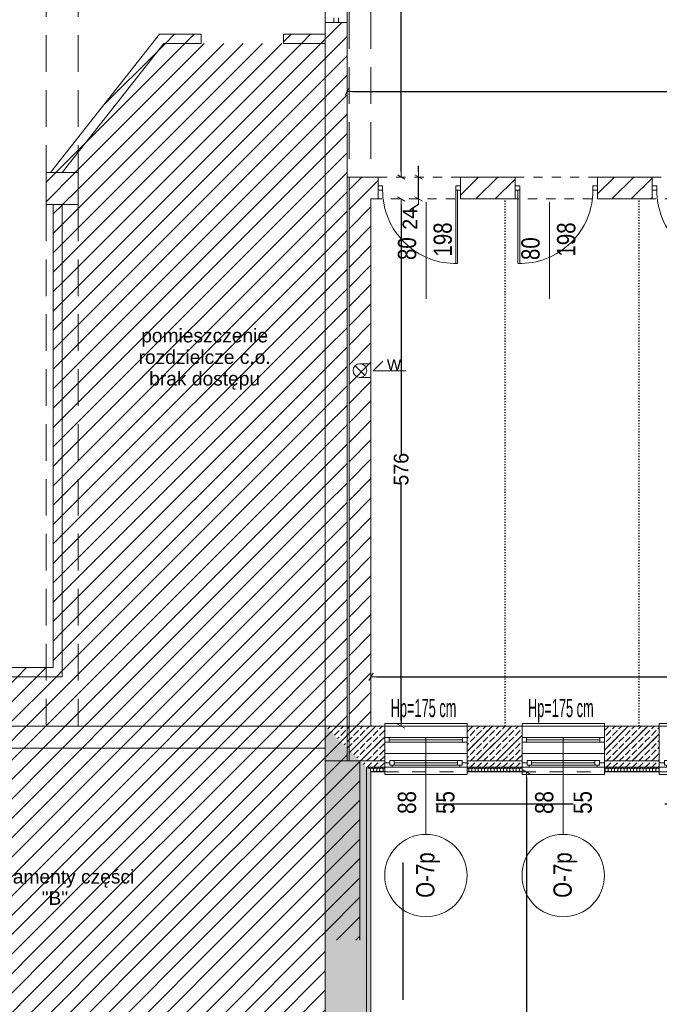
# Model space of a CAD drawing. Header units: millimetres. Extents: x -44596 to 32114, y 34976 to 82978.
# Tile 23 of 63: x 24417 to 25116, y 55517 to 56592. Entities that reach past the tile are written whole.
import ezdxf

# ---------------------------------------------------------------- set-up
doc = ezdxf.new("R2010")
doc.units = ezdxf.units.MM
doc.header["$MEASUREMENT"] = 0
for name, pattern in [('1 LINIA PRZERYWANA', [30, 15, -15]), ('ACAD_ISO02W100', [60, 40, -20]), ('ACAD_ISO03W100', [3, 1.2, -1.8]), ('Dashed-002', [20, 10, -10]), ('Przerywana długa', [250, 150, -100])]:
    doc.linetypes.add(name, pattern=pattern)
for name, color, linetype in [('410-Fundamenty', 7, 'Continuous'), ('499-Wymiary i opisy', 7, 'Continuous'), ('MF_AREA_BLOCK', 7, 'Continuous'), ('MF_KRESKOWANIE', 7, 'Continuous'), ('MF_OCIEPLENIE', 7, 'Continuous'), ('MF_OKNA', 7, 'Continuous'), ('MF_OKNA opisy', 7, 'Continuous'), ('MF_OPISY', 7, 'Continuous'), ('MF_przerywana', 7, 'Continuous'), ('MF_SCIANY_DZIAL', 7, 'Continuous'), ('MF_SCIANY_KONSTR', 7, 'Continuous')]:
    doc.layers.add(name, color=color, linetype=linetype)
doc.styles.add('GENERATED_STYLE_2', font='txt')
doc.styles.add('GENERATED_STYLE_4', font='txt')
doc.dimstyles.new('GENERATED_STYLE__2', dxfattribs={"dimtxt": 16, "dimasz": 6.08, "dimexe": 0.18, "dimexo": 0.0625, "dimgap": 0.09, "dimtad": 1, "dimdec": 0, "dimzin": 0, "dimdsep": 46, "dimtxsty": 'GENERATED_STYLE_4', "dimblk": 'ARROWHEAD_2', "dimblk1": 'ARROWHEAD_2', "dimblk2": 'ARROWHEAD_2', "dimcen": 0.09, "dimse1": 1, "dimse2": 1, "dimclrd": 7, "dimclre": 7, "dimclrt": 7, "dimadec": 0, "dimazin": 0, "dimtfac": 1, "dimtdec": 4, "dimtmove": 0, "dimatfit": 3, "dimfxl": 1, "dimtolj": 1, "dimtzin": 0, "dimarcsym": 0})
doc.dimstyles.new('GENERATED_STYLE__3', dxfattribs={"dimtxt": 16, "dimasz": 6.08, "dimexe": 0.18, "dimexo": 0.0625, "dimgap": 0.09, "dimtad": 1, "dimtih": 1, "dimtoh": 1, "dimdec": 0, "dimzin": 0, "dimdsep": 46, "dimtxsty": 'GENERATED_STYLE_4', "dimblk": 'ARROWHEAD_2', "dimblk1": 'ARROWHEAD_2', "dimblk2": 'ARROWHEAD_2', "dimcen": 0.09, "dimse1": 1, "dimse2": 1, "dimclrd": 7, "dimclre": 7, "dimclrt": 7, "dimadec": 0, "dimazin": 0, "dimtfac": 1, "dimtdec": 4, "dimtmove": 0, "dimatfit": 3, "dimfxl": 1, "dimtolj": 1, "dimtzin": 0, "dimarcsym": 0})
pattern_1 = [(45, (5608535.791, 4486378.817), (-10.606601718, 10.606601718), [])]
pattern_2 = [(90, (5608535.7913, 4486378.8167), (-3.4641016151, 0), [2, -4]), (90, (5608534.0592, 4486381.8167), (-3.4641016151, 0), [2, -4]), (150, (5608535.7913, 4486380.8167), (1.7320508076, 3), [2, -4]), (150, (5608532.3272, 4486380.8167), (1.7320508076, 3), [2, -4]), (210, (5608535.7913, 4486378.8167), (-1.7320508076, 3), [2, -4]), (210, (5608532.3272, 4486378.8167), (-1.7320508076, 3), [2, -4])]
pattern_3 = [(45, (5608535.791, 4486378.817), (-7.071067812, 7.071067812), [7.5, -2.5]), (45, (5608535.791, 4486385.888), (-7.071067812, 7.071067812), [7.5, -2.5])]

# ---------------------------------------------------------------- blocks, each defined once
blk = doc.blocks.new('ARROWHEAD_2')
at = {"color": 0, "linetype": 'Continuous', "lineweight": 0}
for p, q in [((0, 0), (-1, 0)), ((-0.38, -0.66), (0.38, 0.66))]:
    blk.add_line(p, q, dxfattribs=at)
blk = doc.blocks.new('*D35')
at = {"layer": '499-Wymiary i opisy', "color": 7, "linetype": 'Continuous', "lineweight": -2}
for p, q in [((24834.2, 56390.4), (24834.2, 56115.8)), ((24834.2, 55826.6), (24834.2, 56086.6))]:
    blk.add_line(p, q, dxfattribs=at)
at = {"layer": 'Defpoints', "color": 0}
for p in [(24801.2, 56396.5), (24834.2, 56396.5), (24801.2, 55820.5)]:
    blk.add_point(p, dxfattribs=at)
at = {"layer": '499-Wymiary i opisy', "color": 7, "lineweight": -2, "xscale": 6.080000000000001, "yscale": 6.080000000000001, "zscale": 6.080000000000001}
for p, rotation in [((24834.2, 56396.5), 90), ((24834.2, 55820.5), 270)]:
    blk.add_blockref('ARROWHEAD_2', p, dxfattribs=dict(at, rotation=rotation))
at = {"layer": '499-Wymiary i opisy', "color": 7, "lineweight": 13, "insert": (24834.2, 56101.2), "char_height": 16, "attachment_point": 5, "rotation": 90, "style": 'GENERATED_STYLE_4'}
blk.add_mtext('\\A1;576', dxfattribs=at)
blk = doc.blocks.new('*D36')
at = {"layer": '499-Wymiary i opisy', "color": 7, "linetype": 'Continuous', "lineweight": -2}
for p, q in [((24853.3, 56426.6), (24853.3, 56432.7)), ((24853.3, 56396.5), (24853.3, 56420.5)), ((24853.3, 56390.4), (24843.8, 56384.3))]:
    blk.add_line(p, q, dxfattribs=at)
at = {"layer": 'Defpoints', "color": 0}
for p in [(24775.2, 56420.5), (24853.3, 56420.5), (24801.2, 56396.5)]:
    blk.add_point(p, dxfattribs=at)
at = {"layer": '499-Wymiary i opisy', "color": 7, "lineweight": -2, "xscale": 6.080000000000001, "yscale": 6.080000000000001, "zscale": 6.080000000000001}
for p, rotation in [((24853.3, 56420.5), 270), ((24853.3, 56396.5), 90)]:
    blk.add_blockref('ARROWHEAD_2', p, dxfattribs=dict(at, rotation=rotation))
at = {"layer": '499-Wymiary i opisy', "color": 7, "lineweight": 13, "insert": (24843.8, 56374.8), "char_height": 16, "attachment_point": 5, "rotation": 90, "style": 'GENERATED_STYLE_4'}
blk.add_mtext('\\A1;24', dxfattribs=at)
blk = doc.blocks.new('*D37')
at = {"layer": '499-Wymiary i opisy', "color": 7, "linetype": 'Continuous', "lineweight": -2}
for p, q in [((24834.2, 56834.4), (24834.2, 56648.3)), ((24834.2, 56426.6), (24834.2, 56618.6))]:
    blk.add_line(p, q, dxfattribs=at)
at = {"layer": 'Defpoints', "color": 0}
for p in [(24775.2, 56840.5), (24834.2, 56840.5), (24775.2, 56420.5)]:
    blk.add_point(p, dxfattribs=at)
at = {"layer": '499-Wymiary i opisy', "color": 7, "lineweight": -2, "xscale": 6.080000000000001, "yscale": 6.080000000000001, "zscale": 6.080000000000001}
for p, rotation in [((24834.2, 56840.5), 90), ((24834.2, 56420.5), 270)]:
    blk.add_blockref('ARROWHEAD_2', p, dxfattribs=dict(at, rotation=rotation))
at = {"layer": '499-Wymiary i opisy', "color": 7, "lineweight": 13, "insert": (24834.2, 56633.4), "char_height": 16, "attachment_point": 5, "rotation": 90, "style": 'GENERATED_STYLE_4'}
blk.add_mtext('\\A1;420', dxfattribs=at)
blk = doc.blocks.new('*D48')
at = {"layer": '499-Wymiary i opisy', "color": 7, "linetype": 'Continuous', "lineweight": -2}
blk.add_line((24807.3, 55874.2), (25821.1, 55874.2), dxfattribs=at)
at = {"layer": 'Defpoints', "color": 0}
for p in [(25827.2, 55874.2), (24801.2, 55820.5), (25827.2, 55820.5)]:
    blk.add_point(p, dxfattribs=at)
at = {"layer": '499-Wymiary i opisy', "color": 7, "lineweight": -2, "xscale": 6.080000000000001, "yscale": 6.080000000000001, "zscale": 6.080000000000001, "rotation": 180}
blk.add_blockref('ARROWHEAD_2', (24801.2, 55874.2), dxfattribs=at)
at = {"layer": '499-Wymiary i opisy', "color": 7, "lineweight": -2, "xscale": 6.080000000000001, "yscale": 6.080000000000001, "zscale": 6.080000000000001}
blk.add_blockref('ARROWHEAD_2', (25827.2, 55874.2), dxfattribs=at)
at = {"layer": '499-Wymiary i opisy', "color": 7, "lineweight": 13, "insert": (25308.4, 55882.4), "char_height": 16, "attachment_point": 5, "style": 'GENERATED_STYLE_4'}
blk.add_mtext('\\A1;1026', dxfattribs=at)
blk = doc.blocks.new('*D106')
at = {"layer": '499-Wymiary i opisy', "color": 7, "linetype": 'Continuous', "lineweight": -2}
blk.add_line((24781.3, 56514.1), (25671.1, 56514.1), dxfattribs=at)
at = {"layer": 'Defpoints', "color": 0}
for p in [(25677.2, 56696.5), (25677.2, 56514.1), (24775.2, 56420.5)]:
    blk.add_point(p, dxfattribs=at)
at = {"layer": '499-Wymiary i opisy', "color": 7, "lineweight": -2, "xscale": 6.080000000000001, "yscale": 6.080000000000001, "zscale": 6.080000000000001, "rotation": 180}
blk.add_blockref('ARROWHEAD_2', (24775.2, 56514.1), dxfattribs=at)
at = {"layer": '499-Wymiary i opisy', "color": 7, "lineweight": -2, "xscale": 6.080000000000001, "yscale": 6.080000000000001, "zscale": 6.080000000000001}
blk.add_blockref('ARROWHEAD_2', (25677.2, 56514.1), dxfattribs=at)
at = {"layer": '499-Wymiary i opisy', "color": 7, "lineweight": 13, "insert": (25218.9, 56522.4), "char_height": 16, "attachment_point": 5, "style": 'GENERATED_STYLE_4'}
blk.add_mtext('\\A1;902', dxfattribs=at)
blk = doc.blocks.new('*D149')
at = {"layer": '499-Wymiary i opisy', "color": 7, "linetype": 'Continuous', "lineweight": -2}
for p, q in [((24971, 55764.4), (24971, 54448.2)), ((24971, 53083.6), (24971, 54408.7))]:
    blk.add_line(p, q, dxfattribs=at)
at = {"layer": 'Defpoints', "color": 0}
for p in [(24801.2, 55770.5), (24971, 55770.5), (24801.2, 53077.5)]:
    blk.add_point(p, dxfattribs=at)
at = {"layer": '499-Wymiary i opisy', "color": 7, "lineweight": -2, "xscale": 6.080000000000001, "yscale": 6.080000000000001, "zscale": 6.080000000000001}
for p, rotation in [((24971, 55770.5), 90), ((24971, 53077.5), 270)]:
    blk.add_blockref('ARROWHEAD_2', p, dxfattribs=dict(at, rotation=rotation))
at = {"layer": '499-Wymiary i opisy', "color": 7, "lineweight": 13, "insert": (24971, 54428.4), "char_height": 16, "attachment_point": 5, "rotation": 90, "style": 'GENERATED_STYLE_4'}
blk.add_mtext('\\A1;2693', dxfattribs=at)
blk = doc.blocks.new('*D156')
at = {"layer": '499-Wymiary i opisy', "color": 7, "linetype": 'Continuous', "lineweight": -2}
for p, q in [((22704.4, 57039.4), (22704.4, 56669)), ((22704.4, 56263.6), (22704.4, 56639.9))]:
    blk.add_line(p, q, dxfattribs=at)
at = {"layer": 'Defpoints', "color": 0}
for p in [(22704.4, 57045.5), (24751.2, 57045.5), (23225.2, 56257.5)]:
    blk.add_point(p, dxfattribs=at)
at = {"layer": '499-Wymiary i opisy', "color": 7, "lineweight": -2, "xscale": 6.080000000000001, "yscale": 6.080000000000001, "zscale": 6.080000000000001}
for p, rotation in [((22704.4, 57045.5), 90), ((22704.4, 56257.5), 270)]:
    blk.add_blockref('ARROWHEAD_2', p, dxfattribs=dict(at, rotation=rotation))
at = {"layer": '499-Wymiary i opisy', "color": 7, "lineweight": 13, "insert": (22704.4, 56654.4), "char_height": 16, "attachment_point": 5, "rotation": 90, "style": 'GENERATED_STYLE_4'}
blk.add_mtext('\\A1;788', dxfattribs=at)
blk = doc.blocks.new('Okno 21')
at = {"layer": '410-Fundamenty', "color": 5, "linetype": 'Continuous', "lineweight": 13}
for p, q in [((-45, 40), (-45, 43)), ((-45, 43), (45, 43)), ((45, 43), (45, 40)), ((-45, 0), (-39.5, 0)), ((-39.5, 2.5), (-34.5, 2.5)), ((-39.5, -2.5), (-39.5, 2.5)), ((-39.5, 0), (-39.5, -2.5)), ((-34.5, 2.5), (34.5, 2.5)), ((-34.5, 2.5), (-34.5, -2.5)), ((-34.5, 2.5), (34.5, 2.5)), ((-34.5, 0), (34.5, 0)), ((34.5, -2.5), (34.5, 2.5)), ((34.5, 2.5), (39.5, 2.5)), ((39.5, 2.5), (39.5, -2.5)), ((39.5, -2.5), (39.5, 0)), ((39.5, 0), (45, 0)), ((-37, -5), (-45, -5)), ((-45, -10), (-45, -13)), ((-39.5, -2.5), (-37, -2.5)), ((-34.5, -2.5), (-39.5, -2.5)), ((-37, -2.5), (-37, -5)), ((37, -5), (-37, -5)), ((34.5, -2.5), (-34.5, -2.5)), ((39.5, -2.5), (34.5, -2.5)), ((37, -5), (37, -2.5)), ((37, -2.5), (39.5, -2.5)), ((45, -5), (37, -5)), ((45, -13), (45, -10)), ((-45, -13), (45, -13))]:
    blk.add_line(p, q, dxfattribs=at)
at = {"layer": '410-Fundamenty', "color": 5, "linetype": '1 LINIA PRZERYWANA', "lineweight": 13}
for p, q in [((-45, 40), (45, 40)), ((-45, -10), (45, -10))]:
    blk.add_line(p, q, dxfattribs=at)
at = {"layer": '410-Fundamenty', "color": 7, "linetype": 'Continuous', "lineweight": 13}
for p, q in [((-45, 15), (-45, 40)), ((45, 15), (45, 40)), ((-45, 10), (-45, 15)), ((45, 10), (45, 15)), ((-45, 0), (-45, 10)), ((-45, -5), (-45, 0)), ((-45, -5), (-45, 0)), ((45, 0), (45, 10)), ((45, -5), (45, 0)), ((45, -5), (45, 0)), ((-45, -10), (-45, -5)), ((45, -10), (45, -5))]:
    blk.add_line(p, q, dxfattribs=at)

msp = doc.modelspace()

# ---------------------------------------------------------------- hatches: boundary and pattern name
at = {"layer": '410-Fundamenty', "linetype": 'Continuous', "lineweight": 0}
h = msp.add_hatch(dxfattribs=at)
h.set_pattern_fill('beton', color=251, style=0, pattern_type=2)
h.set_pattern_definition(pattern_3)
h.paths.add_polyline_path([(24751.2, 55820.5), (24776.2, 55795.5), (24816.2, 55795.5), (24816.2, 55820.5)])
h = msp.add_hatch(dxfattribs=at)
h.set_pattern_fill('beton', color=251, style=0, pattern_type=2)
h.set_pattern_definition(pattern_3)
h.paths.add_polyline_path([(24776.2, 53102.5), (24776.2, 55795.5), (24751.2, 55820.5), (24751.2, 53127.5)])
h = msp.add_hatch(dxfattribs=at)
h.set_pattern_fill('beton', color=251, style=0, pattern_type=2)
h.set_pattern_definition(pattern_3)
h.paths.add_polyline_path([(24906.2, 55820.5), (24906.2, 55795.5), (24966.2, 55795.5), (24966.2, 55820.5)])
h = msp.add_hatch(dxfattribs=at)
h.set_pattern_fill('beton', color=251, style=0, pattern_type=2)
h.set_pattern_definition(pattern_3)
h.paths.add_polyline_path([(25056.2, 55820.5), (25056.2, 55795.5), (25116.2, 55795.5), (25116.2, 55820.5)])
h = msp.add_hatch(dxfattribs=at)
h.set_pattern_fill('beton', color=251, style=0, pattern_type=2)
h.set_pattern_definition(pattern_3)
h.paths.add_polyline_path([(24776.2, 55795.5), (24781.2, 55790.5), (24816.2, 55790.5), (24816.2, 55795.5)])
h = msp.add_hatch(dxfattribs=at)
h.set_pattern_fill('beton', color=251, style=0, pattern_type=2)
h.set_pattern_definition(pattern_3)
h.paths.add_polyline_path([(24781.2, 53097.5), (24781.2, 55790.5), (24776.2, 55795.5), (24776.2, 53102.5)])
h = msp.add_hatch(dxfattribs=at)
h.set_pattern_fill('beton', color=251, style=0, pattern_type=2)
h.set_pattern_definition(pattern_3)
h.paths.add_polyline_path([(24781.2, 55790.5), (24796.2, 55775.5), (24816.2, 55775.5), (24816.2, 55790.5)])
h = msp.add_hatch(dxfattribs=at)
h.set_pattern_fill('beton', color=251, style=0, pattern_type=2)
h.set_pattern_definition(pattern_3)
h.paths.add_polyline_path([(24796.2, 53082.5), (24796.2, 55775.5), (24781.2, 55790.5), (24781.2, 53097.5)])
h = msp.add_hatch(dxfattribs=at)
h.set_pattern_fill('beton', color=251, style=0, pattern_type=2)
h.set_pattern_definition(pattern_3)
h.paths.add_polyline_path([(24906.2, 55790.5), (24966.2, 55790.5), (24966.2, 55795.5), (24906.2, 55795.5)])
h = msp.add_hatch(dxfattribs=at)
h.set_pattern_fill('beton', color=251, style=0, pattern_type=2)
h.set_pattern_definition(pattern_3)
h.paths.add_polyline_path([(24906.2, 55775.5), (24966.2, 55775.5), (24966.2, 55790.5), (24906.2, 55790.5)])
h = msp.add_hatch(dxfattribs=at)
h.set_pattern_fill('beton', color=251, style=0, pattern_type=2)
h.set_pattern_definition(pattern_3)
h.paths.add_polyline_path([(25056.2, 55790.5), (25116.2, 55790.5), (25116.2, 55795.5), (25056.2, 55795.5)])
h = msp.add_hatch(dxfattribs=at)
h.set_pattern_fill('beton', color=251, style=0, pattern_type=2)
h.set_pattern_definition(pattern_3)
h.paths.add_polyline_path([(25056.2, 55775.5), (25116.2, 55775.5), (25116.2, 55790.5), (25056.2, 55790.5)])
h = msp.add_hatch(dxfattribs=at)
h.set_pattern_fill('Styropian', color=251, style=0, pattern_type=2)
h.set_pattern_definition(pattern_2)
h.paths.add_polyline_path([(24816.2, 55775.5), (24796.2, 55775.5), (24801.2, 55770.5), (24816.2, 55770.5)])
h = msp.add_hatch(dxfattribs=at)
h.set_pattern_fill('Styropian', color=251, style=0, pattern_type=2)
h.set_pattern_definition(pattern_2)
h.paths.add_polyline_path([(24801.2, 53077.5), (24801.2, 55770.5), (24796.2, 55775.5), (24796.2, 53082.5)])
h = msp.add_hatch(dxfattribs=at)
h.set_pattern_fill('Styropian', color=251, style=0, pattern_type=2)
h.set_pattern_definition(pattern_2)
h.paths.add_polyline_path([(24966.2, 55775.5), (24906.2, 55775.5), (24906.2, 55770.5), (24966.2, 55770.5)])
h = msp.add_hatch(dxfattribs=at)
h.set_pattern_fill('Styropian', color=251, style=0, pattern_type=2)
h.set_pattern_definition(pattern_2)
h.paths.add_polyline_path([(25056.2, 55775.5), (25056.2, 55770.5), (25116.2, 55770.5), (25116.2, 55775.5)])
at = {"layer": 'MF_KRESKOWANIE', "linetype": 'Continuous', "lineweight": 13}
h = msp.add_hatch(dxfattribs=at)
h.set_pattern_fill('bloczki_ceramiczne', color=251, style=0, pattern_type=2)
h.set_pattern_definition(pattern_1)
h.paths.add_polyline_path([(24446.2, 55874.5), (24446.2, 55884.5), (23926, 55884.5), (23926.2, 56927.5), (24331.2, 56927.5), (24331.2, 56995.5), (24321.2, 56995.5), (24321.2, 56937.5), (23916.2, 56937.5), (23916, 56937.5), (23916, 55874.5)])
h = msp.add_hatch(dxfattribs=at)
h.set_pattern_fill('bloczki_ceramiczne', color=251, style=0, pattern_type=2)
h.set_pattern_definition(pattern_1)
h.paths.add_polyline_path([(24775.2, 55820.5), (24775.2, 56420.5), (24775.2, 56589.5), (24751.2, 56589.5), (24751.2, 56420.5), (24751.2, 55820.5), (24751.2, 55796.5), (24751.2, 55782.5), (24775.2, 55782.5), (24775.2, 55796.5)])
h = msp.add_hatch(dxfattribs=at)
h.set_pattern_fill('bloczki_ceramiczne', color=251, style=0, pattern_type=2)
h.set_pattern_definition(pattern_1)
h.paths.add_polyline_path([(24575, 56566.5), (24615.7, 56566.5), (24615.7, 56576.5), (24570.2, 56576.5), (24451.2, 56425.5), (24463.7, 56425.5)])
h = msp.add_hatch(dxfattribs=at)
h.set_pattern_fill('bloczki_ceramiczne', color=251, style=0, pattern_type=2)
h.set_pattern_definition(pattern_1)
h.paths.add_polyline_path([(24705.7, 56566.5), (24751.2, 56566.5), (24751.2, 56576.5), (24705.7, 56576.5)])
h = msp.add_hatch(dxfattribs=at)
h.set_pattern_fill('bloczki_ceramiczne', color=251, style=0, pattern_type=2)
h.set_pattern_definition(pattern_1)
h.paths.add_polyline_path([(24481.2, 56425.5), (24446.2, 56425.5), (24446.2, 56390.5), (24481.2, 56390.5)])
h = msp.add_hatch(dxfattribs=at)
h.set_pattern_fill('bloczki_ceramiczne', color=251, style=0, pattern_type=2)
h.set_pattern_definition(pattern_1)
h.paths.add_polyline_path([(24816.2, 55820.5), (24801.2, 55820.5), (24801.2, 56180.5), (24801.2, 56396.5), (24808.9, 56396.5), (24808.9, 56420.5), (24777.2, 56420.5), (24777.2, 55782.5), (24816.2, 55782.5)])
h = msp.add_hatch(dxfattribs=at)
h.set_pattern_fill('bloczki_ceramiczne', color=251, style=0, pattern_type=2)
h.set_pattern_definition(pattern_1)
h.paths.add_polyline_path([(24958.7, 56396.5), (24958.7, 56420.5), (24898.9, 56420.5), (24898.9, 56396.5), (24918.9, 56396.5), (24938.7, 56396.5)])
h = msp.add_hatch(dxfattribs=at)
h.set_pattern_fill('bloczki_ceramiczne', color=251, style=0, pattern_type=2)
h.set_pattern_definition(pattern_1)
h.paths.add_polyline_path([(25108.4, 56396.5), (25108.4, 56420.5), (25048.7, 56420.5), (25048.7, 56396.5), (25068.7, 56396.5)])
h = msp.add_hatch(dxfattribs=at)
h.set_pattern_fill('bloczki_ceramiczne', color=251, style=0, pattern_type=2)
h.set_pattern_definition(pattern_1)
h.paths.add_polyline_path([(24454, 56390.5), (24454, 55884.5), (24446.2, 55884.5), (24446.2, 55874.5), (24464, 55874.5), (24463.7, 56390.5)])
h = msp.add_hatch(dxfattribs=at)
h.set_pattern_fill('bloczki_ceramiczne', color=251, style=0, pattern_type=2)
h.set_pattern_definition(pattern_1)
h.paths.add_polyline_path([(24751.2, 55820.5), (24150.2, 55820.5), (24150.2, 55796.5), (24751.2, 55796.5)])
h = msp.add_hatch(dxfattribs=at)
h.set_pattern_fill('bloczki_ceramiczne', color=251, style=0, pattern_type=2)
h.set_pattern_definition(pattern_1)
h.paths.add_polyline_path([(24906.2, 55820.5), (24906.2, 55782.5), (24966.2, 55782.5), (24966.2, 55820.5)])
h = msp.add_hatch(dxfattribs=at)
h.set_pattern_fill('bloczki_ceramiczne', color=251, style=0, pattern_type=2)
h.set_pattern_definition(pattern_1)
h.paths.add_polyline_path([(25056.2, 55782.5), (25116.2, 55782.5), (25116.2, 55820.5), (25098.2, 55820.5), (25056.2, 55820.5)])
h = msp.add_hatch(dxfattribs=at)
h.set_pattern_fill('bloczki_ceramiczne', color=251, style=0, pattern_type=2)
h.set_pattern_definition(pattern_1)
h.paths.add_polyline_path([(24789.2, 55586.5), (24789.2, 55766.5), (24789.2, 55782.5), (24775.2, 55782.5), (24751.2, 55782.5), (24751.2, 55766.5), (24751.2, 55586.5)])
at = {"layer": 'MF_SCIANY_KONSTR', "linetype": 'Continuous', "lineweight": 13}
h = msp.add_hatch(dxfattribs=at)
h.set_pattern_fill('ceg3a_zwyk3a', color=251, style=0, pattern_type=2)
h.set_pattern_definition(pattern_1)
h.paths.add_polyline_path([(23875.2, 56995.5), (23875.2, 55820.5), (24751.2, 55820.5), (24751.2, 56566.5), (24575, 56566.5), (24463.7, 56425.5), (24481.2, 56425.5), (24481.2, 56390.5), (24463.7, 56390.5), (24464, 55874.5), (23916, 55874.5), (23916, 56937.5), (24321.2, 56937.5), (24321.2, 56995.5)])
h = msp.add_hatch(dxfattribs=at)
h.set_pattern_fill('ceg3a_zwyk3a', color=251, style=0, pattern_type=2)
h.set_pattern_definition(pattern_1)
h.paths.add_polyline_path([(24751.2, 55586.5), (24751.2, 55796.5), (24174.2, 55796.5), (24174.2, 55586.5)])
h = msp.add_hatch(dxfattribs=at)
h.set_pattern_fill('ceg3a_zwyk3a', color=251, style=0, pattern_type=2)
h.set_pattern_definition(pattern_1)
h.paths.add_polyline_path([(24174.2, 54171.5), (24751.2, 54171.5), (24751.2, 55586.5), (24174.2, 55586.5), (24174.2, 55586.5)])

# ---------------------------------------------------------------- linework, layer by layer
at = {"layer": '410-Fundamenty', "color": 251, "linetype": 'Continuous', "lineweight": 13}
for p, q in [((24816.2, 55795.5), (24816.2, 55820.5)), ((24906.2, 55795.5), (24906.2, 55820.5)), ((24966.2, 55795.5), (24966.2, 55820.5)), ((25056.2, 55795.5), (25056.2, 55820.5)), ((25116.2, 55795.5), (25116.2, 55820.5)), ((24816.2, 55790.5), (24816.2, 55795.5)), ((24816.2, 55780.5), (24816.2, 55790.5)), ((24906.2, 55790.5), (24906.2, 55795.5)), ((24906.2, 55780.5), (24906.2, 55790.5)), ((24966.2, 55790.5), (24966.2, 55795.5)), ((24966.2, 55780.5), (24966.2, 55790.5)), ((25056.2, 55790.5), (25056.2, 55795.5)), ((25056.2, 55780.5), (25056.2, 55790.5)), ((25116.2, 55790.5), (25116.2, 55795.5)), ((25116.2, 55780.5), (25116.2, 55790.5)), ((24796.2, 55775.5), (24816.2, 55775.5)), ((24796.2, 53082.5), (24796.2, 55775.5)), ((24816.2, 55775.5), (24816.2, 55780.5)), ((24816.2, 55770.5), (24816.2, 55775.5)), ((24906.2, 55775.5), (24906.2, 55780.5)), ((24906.2, 55775.5), (24966.2, 55775.5)), ((24906.2, 55770.5), (24906.2, 55775.5)), ((24966.2, 55775.5), (24966.2, 55780.5)), ((24966.2, 55770.5), (24966.2, 55775.5)), ((25056.2, 55775.5), (25056.2, 55780.5)), ((25056.2, 55775.5), (25116.2, 55775.5)), ((25056.2, 55770.5), (25056.2, 55775.5)), ((25116.2, 55775.5), (25116.2, 55780.5)), ((25116.2, 55770.5), (25116.2, 55775.5))]:
    msp.add_line(p, q, dxfattribs=at)
at = {"layer": '410-Fundamenty', "color": 251, "linetype": 'Continuous', "lineweight": 13, "flags": 128}
for points in [[(24816.2, 55820.5), (24751.2, 55820.5)], [(24751.2, 55820.5), (24751.2, 53127.5)], [(24966.2, 55820.5), (24906.2, 55820.5)], [(25116.2, 55820.5), (25056.2, 55820.5)], [(24801.2, 55770.5), (24816.2, 55770.5)], [(24801.2, 53077.5), (24801.2, 55770.5)], [(24906.2, 55770.5), (24966.2, 55770.5)], [(25056.2, 55770.5), (25116.2, 55770.5)]]:
    msp.add_lwpolyline(points, dxfattribs=at)
at = {"layer": 'MF_AREA_BLOCK', "color": 251, "linetype": 'Continuous', "lineweight": 13}
for p, q in [((24803.6, 56208.6), (24814.2, 56219.2)), ((24783.9, 56214.3), (24794.5, 56203.7)), ((24803.6, 56208.6), (24839.4, 56208.6)), ((24948.2, 55820.5), (24906.2, 55820.5)), ((25098.2, 55820.5), (25056.2, 55820.5))]:
    msp.add_line(p, q, dxfattribs=at)
msp.add_circle((24789.2, 56209), 7.5, dxfattribs=at)
at = {"layer": 'MF_OCIEPLENIE', "color": 251, "linetype": 'Continuous', "lineweight": 13}
msp.add_line((24777.2, 55782.5), (24775.2, 55782.5), dxfattribs=at)
at = {"layer": 'MF_OKNA', "color": 251, "linetype": 'Continuous', "lineweight": 13}
for p, q in [((24760.7, 56589.5), (24760.7, 56594.5)), ((24765.7, 56594.5), (24765.7, 56589.5)), ((24763.2, 56589.5), (24760.7, 56589.5)), ((24808.9, 56408.5), (24808.9, 56411)), ((24808.9, 56411), (24813.9, 56411)), ((24813.9, 56411), (24813.9, 56406)), ((24898.9, 56411), (24893.9, 56411)), ((24893.9, 56411), (24893.9, 56406)), ((24898.9, 56408.5), (24898.9, 56411)), ((24958.7, 56408.5), (24958.7, 56411)), ((24958.7, 56411), (24963.7, 56411)), ((24963.7, 56411), (24963.7, 56406)), ((25048.7, 56411), (25043.7, 56411)), ((25043.7, 56411), (25043.7, 56406)), ((25048.7, 56408.5), (25048.7, 56411)), ((25108.4, 56408.5), (25108.4, 56411)), ((25108.4, 56411), (25113.4, 56411)), ((25113.4, 56411), (25113.4, 56406)), ((24813.9, 56406), (24808.9, 56406)), ((24893.9, 56406), (24898.9, 56406)), ((24893.9, 56406), (24893.9, 56326)), ((24895.9, 56406), (24895.9, 56326)), ((24963.7, 56406), (24958.7, 56406)), ((24961.7, 56406), (24961.7, 56326)), ((24963.7, 56406), (24963.7, 56326)), ((25043.7, 56406), (25048.7, 56406)), ((25113.4, 56406), (25108.4, 56406)), ((24861.4, 56287.3), (24861.4, 56393.1)), ((24996.3, 56287.3), (24996.3, 56393.1)), ((24816.2, 55820.5), (24906.2, 55820.5)), ((24966.2, 55820.5), (25056.2, 55820.5)), ((24821.2, 55808), (24816.2, 55808)), ((24816.2, 55808), (24816.2, 55803)), ((24821.2, 55803), (24821.2, 55808)), ((24821.2, 55808), (24901.2, 55808)), ((24901.2, 55803), (24901.2, 55808)), ((24901.2, 55808), (24906.2, 55808)), ((24906.2, 55808), (24906.2, 55803)), ((24971.2, 55808), (24966.2, 55808)), ((24966.2, 55808), (24966.2, 55803)), ((24971.2, 55803), (24971.2, 55808)), ((24971.2, 55808), (25051.2, 55808)), ((25051.2, 55803), (25051.2, 55808)), ((25051.2, 55808), (25056.2, 55808)), ((25056.2, 55808), (25056.2, 55803)), ((24816.2, 55805.5), (24816.2, 55803)), ((24816.2, 55803), (24821.2, 55803)), ((24901.2, 55805.5), (24821.2, 55805.5)), ((24821.2, 55803), (24901.2, 55803)), ((24906.2, 55803), (24901.2, 55803)), ((24906.2, 55805.5), (24906.2, 55803)), ((24966.2, 55805.5), (24966.2, 55803)), ((24966.2, 55803), (24971.2, 55803)), ((25051.2, 55805.5), (24971.2, 55805.5)), ((24971.2, 55803), (25051.2, 55803)), ((25056.2, 55803), (25051.2, 55803)), ((25056.2, 55805.5), (25056.2, 55803)), ((24816.2, 55790.5), (24906.2, 55790.5)), ((24966.2, 55790.5), (25056.2, 55790.5))]:
    msp.add_line(p, q, dxfattribs=at)
for centre, start, end in [((24893.9, 56406), 180, 271.4325), ((24963.7, 56406), 268.5675, 0), ((25193.4, 56406), 180, 271.4325)]:
    msp.add_arc(centre, 80, start, end, dxfattribs=at)
at = {"layer": 'MF_OKNA opisy', "color": 251, "linetype": 'Continuous', "lineweight": 13}
for p, q in [((24861.2, 55808), (24861.2, 55702.2)), ((25011.2, 55808), (25011.2, 55702.2))]:
    msp.add_line(p, q, dxfattribs=at)
for centre in [(24861.2, 55657.2), (25011.2, 55657.2)]:
    msp.add_circle(centre, 45, dxfattribs=at)
at = {"layer": 'MF_OPISY', "color": 251, "linetype": 'Przerywana długa', "lineweight": 30, "flags": 128}
msp.add_lwpolyline([(23190.2, 56267.5), (23190.2, 55002.5), (22890.2, 55002.5), (22890.2, 53806.5), (23039.2, 53806.5), (23039.2, 53652.5), (23039.2, 52892.5), (24235.2, 52892.5), (24235.2, 53042.5), (24836.2, 53042.5), (24836.2, 55735.5), (26302.2, 55735.5), (26302.2, 57351.5), (26362.2, 57351.5), (26362.2, 58435.5), (26662.2, 58435.5), (26662.2, 59631.5), (25762.2, 59631.5), (25762.2, 59781.5), (25016.2, 59781.5), (25016.2, 58730.5), (24716.2, 58730.5), (24716.2, 57080.5), (23550.2, 57080.5), (23550.2, 56267.5)], close=True, dxfattribs=at)
at = {"layer": 'MF_przerywana', "color": 251, "linetype": 'ACAD_ISO02W100', "lineweight": 13}
for p, q in [((24446.2, 56995.5), (24446.2, 56425.5)), ((24481.2, 56995.5), (24481.2, 56425.5)), ((24751.2, 56840.5), (24751.2, 56420.5)), ((24775.2, 56840.5), (24775.2, 56420.5)), ((24777.2, 56840.5), (24777.2, 56420.5)), ((24801.2, 56840.5), (24801.2, 56420.5)), ((24446.2, 56390.5), (24446.2, 55820.5)), ((24481.2, 56390.5), (24481.2, 55820.5)), ((24801.2, 56216.5), (24788.8, 56216.5)), ((24801.2, 56201.5), (24788.8, 56201.5))]:
    msp.add_line(p, q, dxfattribs=at)
at = {"layer": 'MF_przerywana', "color": 251, "linetype": 'Dashed-002', "lineweight": 13, "flags": 128}
for points in [[(24808.9, 56420.5), (24898.9, 56420.5), (24898.9, 56396.5), (24808.9, 56396.5)], [(24958.7, 56420.5), (25048.7, 56420.5), (25048.7, 56396.5), (24958.7, 56396.5)], [(25108.4, 56420.5), (25198.4, 56420.5), (25198.4, 56396.5), (25108.4, 56396.5)]]:
    msp.add_lwpolyline(points, close=True, dxfattribs=at)
at = {"layer": 'MF_SCIANY_DZIAL', "color": 251, "linetype": 'ACAD_ISO03W100', "lineweight": 25}
for p, q in [((24947.8, 55820.5), (24947.8, 56396.5)), ((25094.3, 55820.5), (25094.3, 56396.5))]:
    msp.add_line(p, q, dxfattribs=at)
at = {"layer": 'MF_SCIANY_KONSTR', "color": 251, "linetype": 'Continuous', "lineweight": 13}
for p, q in [((24775.2, 56589.5), (24751.2, 56589.5)), ((24751.2, 56589.5), (24751.2, 56576.5)), ((24751.2, 56589.5), (24751.2, 56576.5)), ((24775.2, 56420.5), (24775.2, 56589.5)), ((24570.2, 56576.5), (24451.2, 56425.5)), ((24615.7, 56576.5), (24570.2, 56576.5)), ((24615.7, 56576.5), (24615.7, 56566.5)), ((24751.2, 56576.5), (24705.7, 56576.5)), ((24705.7, 56566.5), (24705.7, 56576.5)), ((24575, 56566.5), (24463.7, 56425.5)), ((24615.7, 56566.5), (24575, 56566.5)), ((24751.2, 56566.5), (24705.7, 56566.5)), ((24751.2, 56566.5), (24751.2, 56420.5)), ((24481.2, 56425.5), (24446.2, 56425.5)), ((24446.2, 56425.5), (24446.2, 56390.5)), ((24481.2, 56390.5), (24481.2, 56425.5)), ((24751.2, 56420.5), (24751.2, 55820.5)), ((24775.2, 56420.5), (24775.2, 55820.5)), ((24775.2, 56420.5), (24777.2, 56420.5)), ((24777.2, 56420.5), (24777.2, 55796.5)), ((24777.2, 56420.5), (24808.9, 56420.5)), ((24777.2, 56420.5), (24777.2, 55782.5)), ((24808.9, 56396.5), (24808.9, 56420.5)), ((24958.7, 56420.5), (24898.9, 56420.5)), ((24898.9, 56420.5), (24898.9, 56396.5)), ((24958.7, 56396.5), (24958.7, 56420.5)), ((25108.4, 56420.5), (25048.7, 56420.5)), ((25048.7, 56420.5), (25048.7, 56396.5)), ((25108.4, 56396.5), (25108.4, 56420.5)), ((24446.2, 56390.5), (24481.2, 56390.5)), ((24454, 55884.5), (24454, 56390.5)), ((24464, 55874.5), (24464, 56390.5)), ((24801.2, 56396.5), (24801.2, 55820.5)), ((24808.9, 56396.5), (24801.2, 56396.5)), ((24801.2, 56180.5), (24801.2, 56396.5)), ((24898.9, 56396.5), (24958.7, 56396.5)), ((24898.9, 56396.5), (24918.9, 56396.5)), ((24938.7, 56396.5), (24918.7, 56396.5)), ((25048.7, 56396.5), (25108.4, 56396.5)), ((25048.7, 56396.5), (25068.7, 56396.5)), ((23926, 55884.5), (24454, 55884.5)), ((23916, 55874.5), (24464, 55874.5)), ((24751.2, 55820.5), (23875.2, 55820.5)), ((24751.2, 55820.5), (24751.2, 55796.5)), ((24775.2, 55820.5), (24775.2, 55796.5)), ((24816.2, 55820.5), (24801.2, 55820.5)), ((24816.2, 55820.5), (24816.2, 55782.5)), ((24906.2, 55820.5), (24966.2, 55820.5)), ((24906.2, 55820.5), (24966.2, 55820.5)), ((24906.2, 55820.5), (24906.2, 55782.5)), ((24966.2, 55820.5), (24966.2, 55782.5)), ((25056.2, 55820.5), (25116.2, 55820.5)), ((25056.2, 55820.5), (25116.2, 55820.5)), ((25056.2, 55820.5), (25056.2, 55782.5)), ((25071.2, 55820.5), (25101.2, 55820.5)), ((25071.2, 55820.5), (25101.2, 55820.5)), ((24751.2, 55796.5), (23875.2, 55796.5)), ((24751.2, 55796.5), (24751.2, 55766.5)), ((24751.2, 55796.5), (24751.2, 55766.5)), ((24751.2, 55796.5), (24751.2, 55766.5)), ((24775.2, 55796.5), (24775.2, 55782.5)), ((24775.2, 55782.5), (24751.2, 55782.5)), ((24777.2, 55782.5), (24775.2, 55782.5)), ((24775.2, 55782.5), (24816.2, 55782.5)), ((24789.2, 55766.5), (24789.2, 55782.5)), ((24789.2, 55774.5), (24789.2, 55586.5)), ((24906.2, 55782.5), (24966.2, 55782.5)), ((25056.2, 55782.5), (25116.2, 55782.5)), ((25071.2, 55782.5), (25101.2, 55782.5)), ((24751.2, 55586.5), (24751.2, 55766.5))]:
    msp.add_line(p, q, dxfattribs=at)

# ---------------------------------------------------------------- block references
at = {"layer": '410-Fundamenty', "color": 251, "linetype": 'Continuous', "lineweight": 13, "zscale": 100}
for p in [(24861.2, 55780.5), (25011.2, 55780.5), (25161.2, 55780.5)]:
    msp.add_blockref('Okno 21', p, dxfattribs=at)

# ---------------------------------------------------------------- texts
at = {"layer": 'MF_AREA_BLOCK', "color": 251, "linetype": 'Continuous', "lineweight": 40, "insert": (24818.5, 56221.4), "char_height": 12, "attachment_point": 1, "style": 'GENERATED_STYLE_2'}
msp.add_mtext('\\A1;{\\pql;\\fArial|b0|i0|c238|p38;W}', dxfattribs=at)
at = {"layer": 'MF_OKNA', "color": 251, "linetype": 'Continuous', "lineweight": 13, "char_height": 20, "attachment_point": 4, "rotation": 90, "style": 'GENERATED_STYLE_2'}
for s, insert in [('\\A1;{\\W0.800000x;\\pql;\\fArial|b0|i0|c238|p38;198}', (24879.7, 56333.6)), ('\\A1;{\\W0.800000x;\\pql;\\fArial|b0|i0|c238|p38;198}', (25014.6, 56333.6)), ('\\A1;{\\W0.800000x;\\pql;\\fArial|b0|i0|c238|p38;80}', (24840.7, 56329.8)), ('\\A1;{\\W0.800000x;\\pql;\\fArial|b0|i0|c238|p38;80}', (24975.6, 56329.8))]:
    msp.add_mtext(s, dxfattribs=dict(at, insert=insert))
at = {"layer": 'MF_OKNA opisy', "color": 251, "linetype": 'Continuous', "lineweight": 13, "char_height": 20, "attachment_point": 4, "style": 'GENERATED_STYLE_2'}
for insert in [(24822.7, 55837.3), (24972.7, 55837.3)]:
    msp.add_mtext('\\A1;{\\W0.500000x;\\pql;\\fArial|b0|i0|c238|p38;Hp=175 cm}', dxfattribs=dict(at, insert=insert))
at = {"layer": 'MF_OKNA opisy', "color": 251, "linetype": 'Continuous', "lineweight": 13, "char_height": 20, "attachment_point": 4, "rotation": 90, "style": 'GENERATED_STYLE_2'}
for s, insert in [('\\A1;{\\W0.800000x;\\pql;\\fArial|b0|i0|c238|p38;88}', (24840.6, 55724.6)), ('\\A1;{\\W0.800000x;\\pql;\\fArial|b0|i0|c238|p38;55}', (24882.6, 55724.6)), ('\\A1;{\\W0.800000x;\\pql;\\fArial|b0|i0|c238|p38;88}', (24990.6, 55724.6)), ('\\A1;{\\W0.800000x;\\pql;\\fArial|b0|i0|c238|p38;55}', (25032.6, 55724.6)), ('\\A1;{\\W0.800000x;\\pql;\\fArial|b0|i0|c238|p38;O-7p}', (24863.5, 55632.9)), ('\\A1;{\\W0.800000x;\\pql;\\fArial|b0|i0|c238|p38;O-7p}', (25013.5, 55632.9))]:
    msp.add_mtext(s, dxfattribs=dict(at, insert=insert))
at = {"layer": 'MF_OPISY', "color": 251, "linetype": 'Continuous', "lineweight": 13, "char_height": 15, "width": 184.04, "attachment_point": 2, "style": 'GENERATED_STYLE_2'}
for s, insert, line_spacing_factor in [('\\A1;{\\pqc;\\fArial|b0|i0|c238|p38;pomieszczenie \\fArial|b0|i0|c238|p38;rozdzielcze c.o.\\P\\pqc;\\fArial|b0|i0|c238|p38;brak dostępu}', (24619.5, 56254.8), 0.941445), ('\\A1;{\\pqc;\\fArial|b0|i0|c238|p38;fundamenty części \\fArial|b0|i0|c238|p38;"B"}', (24455.9, 55663.5), 0.933337)]:
    msp.add_mtext(s, dxfattribs=dict(at, insert=insert, line_spacing_factor=line_spacing_factor))

# ---------------------------------------------------------------- dimensions: what is measured, and where the dimension line sits
at = {"layer": '499-Wymiary i opisy', "color": 251, "linetype": 'Continuous', "lineweight": 13}
for base, p1, p2, picture, middle in [((22704.4, 57045.5), (23225.2, 56257.5), (24751.2, 57045.5), '*D156', (22704.4, 56654.4)), ((24834.2, 56840.5), (24775.2, 56420.5), (24775.2, 56840.5), '*D37', (24834.2, 56633.4)), ((24853.3, 56420.5), (24801.2, 56396.5), (24775.2, 56420.5), '*D36', (24843.8, 56374.8)), ((24834.2, 56396.5), (24801.2, 55820.5), (24801.2, 56396.5), '*D35', (24834.2, 56101.2)), ((24971, 55770.5), (24801.2, 53077.5), (24801.2, 55770.5), '*D149', (24971, 54428.4))]:
    dim = msp.add_linear_dim(base=base, p1=p1, p2=p2, angle=90, dimstyle='GENERATED_STYLE__2', dxfattribs=at)
    dim.commit()
    dim.dimension.update_dxf_attribs({"geometry": picture, "text_midpoint": middle, "dimtype": 160, "text_rotation": 90})
for base, p1, p2, picture, middle in [((25677.2, 56514.1), (24775.2, 56420.5), (25677.2, 56696.5), '*D106', (25218.9, 56514.1)), ((25827.2, 55874.2), (24801.2, 55820.5), (25827.2, 55820.5), '*D48', (25308.4, 55874.2))]:
    dim = msp.add_linear_dim(base=base, p1=p1, p2=p2, dimstyle='GENERATED_STYLE__3', dxfattribs=at)
    dim.commit()
    dim.dimension.update_dxf_attribs({"geometry": picture, "text_midpoint": middle, "dimtype": 160})

doc.saveas('drawing.dxf')
